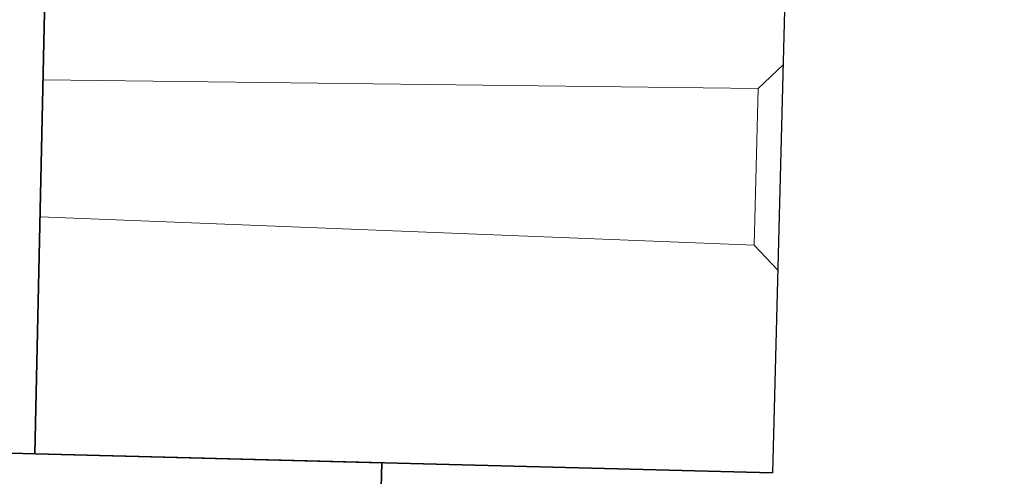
# Model space of a CAD drawing. Header units: metres. Extents: x 232680 to 233262, y 554200 to 554550.
# Tile 194 of 254: x 232761.1306 to 232761.3321, y 554478.6385 to 554478.7319. Entities that reach past the tile are written whole.
import ezdxf

# ---------------------------------------------------------------- set-up
doc = ezdxf.new("R2010")
doc.units = ezdxf.units.M
doc.layers.get('Defpoints').update_dxf_attribs({"color": 241})
for name, color, linetype, lineweight in [('ACO constructie 018', 251, 'Continuous', 18), ('ACO constructie 035', 7, 'Continuous', 35), ('X-XX-AL-NAP-M', 7, 'Continuous', 18)]:
    doc.layers.add(name, color=color, linetype=linetype, lineweight=lineweight)
doc.styles.add('NLCS-ISO-ANNOTATIEF-T25', font='NLCS-ISO.ttf', dxfattribs={"height": 2.5})
doc.dimstyles.new('NLCS-ANNOTATIEF-T25-PIJL', dxfattribs={"dimtxt": 2.5, "dimasz": 2.5, "dimexe": 2, "dimexo": 2, "dimgap": 0.7, "dimtad": 1, "dimzin": 0, "dimdsep": 46, "dimtxsty": 'NLCS-ISO-ANNOTATIEF-T25', "dimcen": 0, "dimdle": 2, "dimclrd": 256, "dimclre": 256, "dimclrt": 256, "dimazin": 0, "dimtfac": 1, "dimtofl": 0, "dimtmove": 1, "dimatfit": 0, "dimfxl": 2, "dimtfillclr": 254, "dimtolj": 1, "dimtzin": 0, "dimlwd": 13, "dimlwe": 9, "dimarcsym": 0})

# ---------------------------------------------------------------- blocks, each defined once
blk = doc.blocks.new('KT 500-640 (doorsnede)')
at = {"layer": 'ACO constructie 035'}
for q in [(0, 0), (1, -0.08)]:
    blk.add_line((1, 0), q, dxfattribs=at)
blk = doc.blocks.new('KST 500 (Doorsnede)')
at = {"layer": 'ACO constructie 018'}
for p, q in [((0.4165, 0), (0.42147, -0.00497)), ((0.4585, 0), (0.45353, -0.00497)), ((0.45353, -0.00497), (0.42147, -0.00497)), ((0.42351, -0.15131), (0.42147, -0.00497)), ((0.45149, -0.15119), (0.45353, -0.00497))]:
    blk.add_line(p, q, dxfattribs=at)
at = {"layer": 'ACO constructie 035', "color": 7, "linetype": 'Continuous', "lineweight": 30}
blk.add_line((0, 0), (0.5, 0), dxfattribs=at)
at = {"layer": 'ACO constructie 035'}
for p, q in [((0.5, -0.72), (0.5, 0)), ((0, -0.153), (0.5, -0.151))]:
    blk.add_line(p, q, dxfattribs=at)
blk = doc.blocks.new('*D23')
at = {"layer": 'Defpoints', "color": 0, "transparency": 16777216}
for p in [(232761.28684, 554481.13961), (232762.02192, 554481.13961), (232761.28684, 554478.13822)]:
    blk.add_point(p, dxfattribs=at)
at = {"layer": 'X-XX-AL-NAP-M', "linetype": 'Continuous', "lineweight": 9, "transparency": 16777216}
for p, q in [((232761.38684, 554481.13961), (232762.12192, 554481.13961)), ((232761.38684, 554478.13822), (232762.12192, 554478.13822))]:
    blk.add_line(p, q, dxfattribs=at)
at = {"layer": 'X-XX-AL-NAP-M', "linetype": 'Continuous', "lineweight": 13, "transparency": 16777216}
blk.add_line((232762.02192, 554478.26322), (232762.02192, 554481.01461), dxfattribs=at)
at = {"layer": 'X-XX-AL-NAP-M', "transparency": 16777216}
for points in [[(232762.00108, 554481.01461), (232762.04275, 554481.01461), (232762.02192, 554481.13961)], [(232762.00108, 554478.26322), (232762.04275, 554478.26322), (232762.02192, 554478.13822)]]:
    blk.add_solid(points, dxfattribs=at)
at = {"layer": 'X-XX-AL-NAP-M', "transparency": 16777216, "insert": (232762.11942, 554479.63891), "char_height": 0.125, "attachment_point": 5, "rotation": 270, "style": 'NLCS-ISO-ANNOTATIEF-T25'}
blk.add_mtext('\\A1;3.00', dxfattribs=at)

msp = doc.modelspace()

# ---------------------------------------------------------------- block references
at = {"rotation": 268.5270045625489}
msp.add_blockref('KST 500 (Doorsnede)', (232761.29753, 554479.13908), dxfattribs=at)
at = {"xscale": -1, "rotation": 268.5270045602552}
msp.add_blockref('KT 500-640 (doorsnede)', (232761.179, 554477.64163), dxfattribs=at)

# ---------------------------------------------------------------- dimensions: what is measured, and where the dimension line sits
at = {"layer": 'X-XX-AL-NAP-M'}
dim = msp.add_linear_dim(base=(232762.02192, 554481.13961), p1=(232761.28684, 554478.13822), p2=(232761.28684, 554481.13961), angle=270, dimstyle='NLCS-ANNOTATIEF-T25-PIJL', override={"dimtad": 4, "dimrnd": 0.05}, dxfattribs=at)
dim.commit()
dim.dimension.update_dxf_attribs({"geometry": '*D23', "text_midpoint": (232762.11942, 554479.63891)})

doc.saveas('drawing.dxf')
